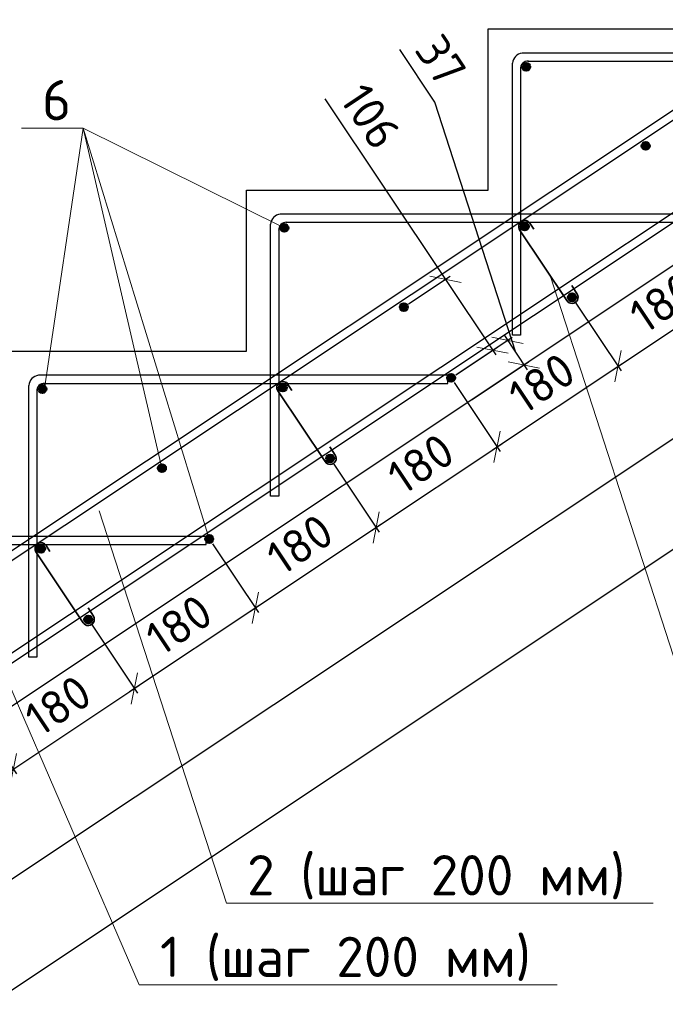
# Model space of a CAD drawing. Header units: millimetres. Extents: x 125896 to 2572636, y -120305 to 130347.
# Tile 237 of 256: x 387349 to 391353, y 27047 to 33158. Entities that reach past the tile are written whole.
import ezdxf

# ---------------------------------------------------------------- set-up
doc = ezdxf.new("R2010")
doc.units = ezdxf.units.MM
doc.linetypes.add('CENTER', pattern=[2, 1.25, -0.25, 0.25, -0.25])
for name, color, linetype, lineweight in [('Арматура', 152, 'Continuous', 40), ('ОСИ', 7, 'CENTER', 15), ('Основная 0.35', 200, 'Continuous', 35), ('Столовая Двери и окна', 7, 'Continuous', 15), ('ТЕКСТ', 7, 'Continuous', 15)]:
    doc.layers.add(name, color=color, linetype=linetype, lineweight=lineweight)
doc.layers.add('Столовая - обозначения', color=7, linetype='Continuous')
doc.styles.add('GOST-2.304_Type-B', font='GOST Common.ttf')
doc.styles.get("Standard").update_dxf_attribs({"font": 'isocpeur.ttf'})
doc.styles.add('ГОСТ', font='isocpeur.ttf')
doc.dimstyles.new('Осевые', dxfattribs={"dimscale": 0.7, "dimtxt": 450, "dimasz": 400, "dimexe": 100, "dimexo": 100, "dimgap": 100, "dimtad": 1, "dimdec": 0, "dimzin": 0, "dimdsep": 46, "dimtxsty": 'Standard', "dimblk": 'OBLIQUE', "dimcen": 9, "dimdle": 100, "dimazin": 0, "dimtm": 1e-09, "dimtfac": 1, "dimtdec": 0, "dimtofl": 0, "dimtmove": 0, "dimatfit": 3, "dimfxl": 1, "dimtolj": 1, "dimtzin": 0, "dimarcsym": 0})

# ---------------------------------------------------------------- blocks, each defined once
blk = doc.blocks.new('_OBLIQUE')
at = {"color": 0, "linetype": 'ByBlock'}
blk.add_line((-0.5, -0.5), (0.5, 0.5), dxfattribs=at)
blk = doc.blocks.new('*D705')
at = {"layer": 'Defpoints', "color": 0, "linetype": 'ByBlock', "lineweight": 20, "ltscale": 13, "transparency": 16777216}
for p in [(407272, 42482.6, -900), (407891.8, 41552.8), (385380.8, 27888.4, -900)]:
    blk.add_point(p, dxfattribs=at)
at = {"layer": 'ОСИ', "color": 0, "linetype": 'ByBlock', "lineweight": -2, "ltscale": 13, "transparency": 16777216}
for p, q in [((407291.4, 42453.4), (407911.3, 41523.7)), ((385971.5, 26939.2), (407921, 41572.2)), ((385400.2, 27859.3), (386020, 26929.5))]:
    blk.add_line(p, q, dxfattribs=at)
at = {"layer": 'ОСИ', "color": 0, "linetype": 'ByBlock', "lineweight": -2, "ltscale": 13, "transparency": 16777216, "xscale": 140, "yscale": 140, "zscale": 140}
for p, rotation in [((407891.8, 41552.8), 33.69006752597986), ((386000.6, 26958.6), 213.6900675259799)]:
    blk.add_blockref('_OBLIQUE', p, dxfattribs=dict(at, rotation=rotation))
at = {"layer": 'ОСИ', "color": 0, "linetype": 'ByBlock', "ltscale": 13, "transparency": 16777216, "insert": (396849.2, 34401.3), "char_height": 210, "attachment_point": 5, "rotation": 33.69007}
blk.add_mtext('\\A1;5262', dxfattribs=at)
blk = doc.blocks.new('*D706')
at = {"layer": 'Defpoints', "color": 0, "linetype": 'ByBlock', "lineweight": 20, "ltscale": 13, "transparency": 16777216}
for p in [(406959.5, 42909.3, -995.9), (408189.8, 41063.8), (384402.6, 27871.4, -995.9)]:
    blk.add_point(p, dxfattribs=at)
at = {"layer": 'ОСИ', "color": 0, "linetype": 'ByBlock', "lineweight": -2, "ltscale": 13, "transparency": 16777216}
for p, q in [((406978.9, 42880.1), (408209.2, 41034.7)), ((385603.8, 26006.5), (408218.9, 41083.2)), ((384422.1, 27842.2), (385652.4, 25996.8))]:
    blk.add_line(p, q, dxfattribs=at)
at = {"layer": 'ОСИ', "color": 0, "linetype": 'ByBlock', "lineweight": -2, "ltscale": 13, "transparency": 16777216, "xscale": 140, "yscale": 140, "zscale": 140}
for p, rotation in [((408189.8, 41063.8), 33.69006752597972), ((385633, 26025.9), 213.6900675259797)]:
    blk.add_blockref('_OBLIQUE', p, dxfattribs=dict(at, rotation=rotation))
at = {"layer": 'ОСИ', "color": 0, "linetype": 'ByBlock', "ltscale": 13, "transparency": 16777216, "insert": (396814.3, 33690.4), "char_height": 210, "attachment_point": 5, "rotation": 33.69007}
blk.add_mtext('\\A1;5422', dxfattribs=at)
blk = doc.blocks.new('*D708')
at = {"layer": 'Defpoints', "color": 0, "linetype": 'ByBlock', "lineweight": 20, "ltscale": 13, "transparency": 16777216}
for p in [(387774.1, 29435, 95.9), (388059.5, 29006.9), (387024.1, 28935, 95.9)]:
    blk.add_point(p, dxfattribs=at)
at = {"layer": 'ОСИ', "color": 0, "linetype": 'ByBlock', "lineweight": -2, "ltscale": 13, "transparency": 16777216}
for p, q in [((387793.6, 29405.9), (388078.9, 28977.8)), ((387280.4, 28487.5), (388088.6, 29026.3)), ((387043.6, 28905.9), (387328.9, 28477.8))]:
    blk.add_line(p, q, dxfattribs=at)
at = {"layer": 'ОСИ', "color": 0, "linetype": 'ByBlock', "lineweight": -2, "ltscale": 13, "transparency": 16777216, "xscale": 140, "yscale": 140, "zscale": 140}
for p, rotation in [((388059.5, 29006.9), 33.69006752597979), ((387309.5, 28506.9), 213.6900675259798)]:
    blk.add_blockref('_OBLIQUE', p, dxfattribs=dict(at, rotation=rotation))
at = {"layer": 'ОСИ', "color": 0, "linetype": 'ByBlock', "ltscale": 13, "transparency": 16777216, "insert": (387587.4, 28902.5), "char_height": 210, "attachment_point": 5, "rotation": 33.69007}
blk.add_mtext('\\A1;180', dxfattribs=at)
blk = doc.blocks.new('*D709')
at = {"layer": 'Defpoints', "color": 0, "linetype": 'ByBlock', "lineweight": 20, "ltscale": 13, "transparency": 16777216}
for p in [(388524.1, 29935, 95.9), (388809.5, 29506.9), (387774.1, 29435, 95.9)]:
    blk.add_point(p, dxfattribs=at)
at = {"layer": 'ОСИ', "color": 0, "linetype": 'ByBlock', "lineweight": -2, "ltscale": 13, "transparency": 16777216}
for p, q in [((388543.6, 29905.9), (388828.9, 29477.8)), ((388030.4, 28987.5), (388838.6, 29526.3)), ((387793.6, 29405.9), (388078.9, 28977.8))]:
    blk.add_line(p, q, dxfattribs=at)
at = {"layer": 'ОСИ', "color": 0, "linetype": 'ByBlock', "lineweight": -2, "ltscale": 13, "transparency": 16777216, "xscale": 140, "yscale": 140, "zscale": 140}
for p, rotation in [((388809.5, 29506.9), 33.69006752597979), ((388059.5, 29006.9), 213.6900675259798)]:
    blk.add_blockref('_OBLIQUE', p, dxfattribs=dict(at, rotation=rotation))
at = {"layer": 'ОСИ', "color": 0, "linetype": 'ByBlock', "ltscale": 13, "transparency": 16777216, "insert": (388337.4, 29402.5), "char_height": 210, "attachment_point": 5, "rotation": 33.69007}
blk.add_mtext('\\A1;180', dxfattribs=at)
blk = doc.blocks.new('*D655')
at = {"layer": 'Defpoints', "color": 0, "linetype": 'ByBlock', "lineweight": 20, "ltscale": 13, "transparency": 16777216}
for p in [(389274.1, 30435, 95.9), (389559.5, 30006.9), (388524.1, 29935, 95.9)]:
    blk.add_point(p, dxfattribs=at)
at = {"layer": 'ОСИ', "color": 0, "linetype": 'ByBlock', "lineweight": -2, "ltscale": 13, "transparency": 16777216}
for p, q in [((389293.6, 30405.9), (389578.9, 29977.8)), ((388780.4, 29487.5), (389588.6, 30026.3)), ((388543.6, 29905.9), (388828.9, 29477.8))]:
    blk.add_line(p, q, dxfattribs=at)
at = {"layer": 'ОСИ', "color": 0, "linetype": 'ByBlock', "lineweight": -2, "ltscale": 13, "transparency": 16777216, "xscale": 140, "yscale": 140, "zscale": 140}
for p, rotation in [((389559.5, 30006.9), 33.69006752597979), ((388809.5, 29506.9), 213.6900675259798)]:
    blk.add_blockref('_OBLIQUE', p, dxfattribs=dict(at, rotation=rotation))
at = {"layer": 'ОСИ', "color": 0, "linetype": 'ByBlock', "ltscale": 13, "transparency": 16777216, "insert": (389087.4, 29902.5), "char_height": 210, "attachment_point": 5, "rotation": 33.69007}
blk.add_mtext('\\A1;180', dxfattribs=at)
blk = doc.blocks.new('*D656')
at = {"layer": 'Defpoints', "color": 0, "linetype": 'ByBlock', "lineweight": 20, "ltscale": 13, "transparency": 16777216}
for p in [(390024.1, 30935, 95.9), (390309.5, 30506.9), (389274.1, 30435, 95.9)]:
    blk.add_point(p, dxfattribs=at)
at = {"layer": 'ОСИ', "color": 0, "linetype": 'ByBlock', "lineweight": -2, "ltscale": 13, "transparency": 16777216}
for p, q in [((390043.6, 30905.9), (390328.9, 30477.8)), ((389530.4, 29987.5), (390338.6, 30526.3)), ((389293.6, 30405.9), (389578.9, 29977.8))]:
    blk.add_line(p, q, dxfattribs=at)
at = {"layer": 'ОСИ', "color": 0, "linetype": 'ByBlock', "lineweight": -2, "ltscale": 13, "transparency": 16777216, "xscale": 140, "yscale": 140, "zscale": 140}
for p, rotation in [((390309.5, 30506.9), 33.69006752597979), ((389559.5, 30006.9), 213.6900675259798)]:
    blk.add_blockref('_OBLIQUE', p, dxfattribs=dict(at, rotation=rotation))
at = {"layer": 'ОСИ', "color": 0, "linetype": 'ByBlock', "ltscale": 13, "transparency": 16777216, "insert": (389837.4, 30402.5), "char_height": 210, "attachment_point": 5, "rotation": 33.69007}
blk.add_mtext('\\A1;180', dxfattribs=at)
blk = doc.blocks.new('*D657')
at = {"layer": 'Defpoints', "color": 0, "linetype": 'ByBlock', "lineweight": 20, "ltscale": 13, "transparency": 16777216}
for p in [(390774.1, 31435, 95.9), (391059.5, 31006.9), (390024.1, 30935, 95.9)]:
    blk.add_point(p, dxfattribs=at)
at = {"layer": 'ОСИ', "color": 0, "linetype": 'ByBlock', "lineweight": -2, "ltscale": 13, "transparency": 16777216}
for p, q in [((390793.6, 31405.9), (391078.9, 30977.8)), ((390280.4, 30487.5), (391088.6, 31026.3)), ((390043.6, 30905.9), (390328.9, 30477.8))]:
    blk.add_line(p, q, dxfattribs=at)
at = {"layer": 'ОСИ', "color": 0, "linetype": 'ByBlock', "lineweight": -2, "ltscale": 13, "transparency": 16777216, "xscale": 140, "yscale": 140, "zscale": 140}
for p, rotation in [((391059.5, 31006.9), 33.69006752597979), ((390309.5, 30506.9), 213.6900675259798)]:
    blk.add_blockref('_OBLIQUE', p, dxfattribs=dict(at, rotation=rotation))
at = {"layer": 'ОСИ', "color": 0, "linetype": 'ByBlock', "ltscale": 13, "transparency": 16777216, "insert": (390587.4, 30902.5), "char_height": 210, "attachment_point": 5, "rotation": 33.69007}
blk.add_mtext('\\A1;180', dxfattribs=at)
blk = doc.blocks.new('*D658')
at = {"layer": 'Defpoints', "color": 0, "linetype": 'ByBlock', "lineweight": 20, "ltscale": 13, "transparency": 16777216}
for p in [(391524.1, 31935, 95.9), (391809.5, 31506.9), (390774.1, 31435, 95.9)]:
    blk.add_point(p, dxfattribs=at)
at = {"layer": 'ОСИ', "color": 0, "linetype": 'ByBlock', "lineweight": -2, "ltscale": 13, "transparency": 16777216}
for p, q in [((391543.6, 31905.9), (391828.9, 31477.8)), ((391030.4, 30987.5), (391838.6, 31526.3)), ((390793.6, 31405.9), (391078.9, 30977.8))]:
    blk.add_line(p, q, dxfattribs=at)
at = {"layer": 'ОСИ', "color": 0, "linetype": 'ByBlock', "lineweight": -2, "ltscale": 13, "transparency": 16777216, "xscale": 140, "yscale": 140, "zscale": 140}
for p, rotation in [((391809.5, 31506.9), 33.69006752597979), ((391059.5, 31006.9), 213.6900675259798)]:
    blk.add_blockref('_OBLIQUE', p, dxfattribs=dict(at, rotation=rotation))
at = {"layer": 'ОСИ', "color": 0, "linetype": 'ByBlock', "ltscale": 13, "transparency": 16777216, "insert": (391337.4, 31402.5), "char_height": 210, "attachment_point": 5, "rotation": 33.69007}
blk.add_mtext('\\A1;180', dxfattribs=at)
blk = doc.blocks.new('*D680')
at = {"layer": 'Defpoints', "color": 0, "linetype": 'ByBlock', "lineweight": 20, "ltscale": 13, "transparency": 16777216}
for p in [(389731.1, 31374.6), (390281.9, 31106.8), (390024.1, 30935, 95.9)]:
    blk.add_point(p, dxfattribs=at)
at = {"layer": 'ОСИ', "color": 0, "linetype": 'ByBlock', "lineweight": -2, "ltscale": 13, "transparency": 16777216}
for p, q in [((389241.6, 32667.2), (389988.8, 31546.4)), ((389760.2, 31394), (390017.9, 31565.8)), ((389969.4, 31575.6), (390301.3, 31077.7)), ((390053.3, 30954.4), (390311, 31126.2))]:
    blk.add_line(p, q, dxfattribs=at)
at = {"layer": 'ОСИ', "color": 0, "linetype": 'ByBlock', "lineweight": -2, "ltscale": 13, "transparency": 16777216, "xscale": 140, "yscale": 140, "zscale": 140}
for p, rotation in [((389988.8, 31546.4), 123.6900675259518), ((390281.9, 31106.8), 303.6900675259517)]:
    blk.add_blockref('_OBLIQUE', p, dxfattribs=dict(at, rotation=rotation))
at = {"layer": 'ОСИ', "color": 0, "linetype": 'ByBlock', "ltscale": 13, "transparency": 16777216, "insert": (389525.1, 32557.5), "char_height": 210, "attachment_point": 5, "rotation": 303.69007}
blk.add_mtext('\\A1;106', dxfattribs=at)
blk = doc.blocks.new('*D681')
at = {"layer": 'Defpoints', "color": 0, "linetype": 'ByBlock', "lineweight": 20, "ltscale": 13, "transparency": 16777216}
for p in [(390476.2, 31015), (390024.1, 30935, 95.9), (390126.3, 30781.7)]:
    blk.add_point(p, dxfattribs=at)
at = {"layer": 'ОСИ', "color": 0, "linetype": 'ByBlock', "lineweight": -2, "ltscale": 13, "transparency": 16777216}
for p, q in [((389923.4, 32646.7), (389705.9, 32972.9)), ((390425.1, 31091.6), (389923.4, 32646.7)), ((390053.3, 30954.4), (390403.1, 31187.6)), ((390354.6, 31197.4), (390495.6, 30985.8)), ((390155.4, 30801.1), (390505.3, 31034.4))]:
    blk.add_line(p, q, dxfattribs=at)
at = {"layer": 'ОСИ', "color": 0, "linetype": 'ByBlock', "lineweight": -2, "ltscale": 13, "transparency": 16777216, "xscale": 140, "yscale": 140, "zscale": 140}
for p, rotation in [((390374, 31168.2), 123.6900675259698), ((390476.2, 31015), 303.6900675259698)]:
    blk.add_blockref('_OBLIQUE', p, dxfattribs=dict(at, rotation=rotation))
at = {"layer": 'ОСИ', "color": 0, "linetype": 'ByBlock', "ltscale": 13, "transparency": 16777216, "insert": (389960.3, 32906.9), "char_height": 210, "attachment_point": 5, "rotation": 303.69007}
blk.add_mtext('\\A1;37', dxfattribs=at)

msp = doc.modelspace()

# ---------------------------------------------------------------- hatches: boundary and pattern name
at = {"layer": 'Арматура'}
h = msp.add_hatch(color=256, dxfattribs=at)
edge = h.paths.add_edge_path()
edge.add_arc((390489.9, 32865.8), 25, 0, 360)
h = msp.add_hatch(color=256, dxfattribs=at)
edge = h.paths.add_edge_path()
edge.add_arc((391231.1, 32374.6), 25, 0, 360)
h = msp.add_hatch(color=256, dxfattribs=at)
edge = h.paths.add_edge_path()
edge.add_arc((388989.9, 31865.8), 25, 0, 360)
h = msp.add_hatch(color=256, dxfattribs=at)
edge = h.paths.add_edge_path()
edge.add_arc((390481.1, 31874.6), 25, 0, 360)
h = msp.add_hatch(color=256, dxfattribs=at)
edge = h.paths.add_edge_path()
edge.add_arc((390774.1, 31435), 25, 0, 360)
h = msp.add_hatch(color=256, dxfattribs=at)
edge = h.paths.add_edge_path()
edge.add_arc((389731.1, 31374.6), 25, 0, 360)
h = msp.add_hatch(color=256, dxfattribs=at)
edge = h.paths.add_edge_path()
edge.add_arc((390024.1, 30935), 25, 0, 360)
h = msp.add_hatch(color=256, dxfattribs=at)
edge = h.paths.add_edge_path()
edge.add_arc((387489.9, 30865.8), 25, 0, 360)
h = msp.add_hatch(color=256, dxfattribs=at)
edge = h.paths.add_edge_path()
edge.add_arc((388981.1, 30874.6), 25, 0, 360)
h = msp.add_hatch(color=256, dxfattribs=at)
edge = h.paths.add_edge_path()
edge.add_arc((389274.1, 30435), 25, 0, 360)
h = msp.add_hatch(color=256, dxfattribs=at)
edge = h.paths.add_edge_path()
edge.add_arc((388231.1, 30374.6), 25, 0, 360)
h = msp.add_hatch(color=256, dxfattribs=at)
edge = h.paths.add_edge_path()
edge.add_arc((388524.1, 29935), 25, 0, 360)
h = msp.add_hatch(color=256, dxfattribs=at)
edge = h.paths.add_edge_path()
edge.add_arc((387481.1, 29874.6), 25, 0, 360)
h = msp.add_hatch(color=256, dxfattribs=at)
edge = h.paths.add_edge_path()
edge.add_arc((387774.1, 29435), 25, 0, 360)

# ---------------------------------------------------------------- linework, layer by layer
for centre in [(390489.9, 32865.8), (391231.1, 32374.6), (388989.9, 31865.8), (390481.1, 31874.6), (390774.1, 31435, 95.9), (389731.1, 31374.6), (390024.1, 30935, 95.9), (387489.9, 30865.8), (388981.1, 30874.6), (389274.1, 30435, 95.9), (388231.1, 30374.6), (388524.1, 29935, 95.9), (387481.1, 29874.6), (387774.1, 29435, 95.9)]:
    msp.add_circle(centre, 25, dxfattribs=at)
at = {"layer": 'Основная 0.35'}
for p, q in [((390742.5, 31414.9, 95.9), (390449.4, 31854.5)), ((390512.7, 31894.7), (390536.5, 31857.2)), ((390805.8, 31455.1, 95.9), (390772.5, 31507.5, 95.9)), ((389012.7, 30894.7), (389036.5, 30857.2)), ((389242.5, 30414.9, 95.9), (388949.4, 30854.5)), ((389305.8, 30455.1, 95.9), (389272.5, 30507.5, 95.9)), ((387512.7, 29894.7), (387536.5, 29857.2)), ((387742.5, 29414.9, 95.9), (387449.4, 29854.5)), ((387805.8, 29455.1, 95.9), (387772.5, 29507.5, 95.9))]:
    msp.add_line(p, q, dxfattribs=at)
for centre, start, end in [((390481.1, 31874.6), 32.40892, 212.40892), ((390774.1, 31435, 95.9), 212.40892, 32.40892), ((388981.1, 30874.6), 32.40892, 212.40892), ((389274.1, 30435, 95.9), 212.40892, 32.40892), ((387481.1, 29874.6), 32.40892, 212.40892), ((387774.1, 29435, 95.9), 212.40892, 32.40892)]:
    msp.add_arc(centre, 37.5, start, end, dxfattribs=at)
at = {"layer": 'Столовая Двери и окна', "color": 18, "lineweight": 30, "true_color": 0x000000}
msp.add_line((407104.9, 42100.8, -1170), (385504.9, 27700.8, -900), dxfattribs=at)
at = {"layer": 'Столовая Двери и окна', "color": 18, "lineweight": 20, "true_color": 0x000000}
for p, q in [((387359.1, 32485.2), (387742.8, 32485.2)), ((387501, 30854.6), (387742.8, 32485.2)), ((388989.9, 31865.8), (387742.8, 32485.2)), ((388231.1, 30374.6), (387742.8, 32485.2)), ((388524.1, 29935, 95.9), (387742.8, 32485.2)), ((390638.4, 31571, 61.8), (391427.1, 29136.7, 61.8)), ((387841.9, 30109), (388630.6, 27674.7)), ((387242.1, 29129.3, -900), (388090.7, 27168.1)), ((388630.6, 27674.7), (391278.1, 27674.7)), ((388090.7, 27168.1), (390681.6, 27168.1))]:
    msp.add_line(p, q, dxfattribs=at)
at = {"layer": 'Столовая Двери и окна', "color": 146, "lineweight": 30, "true_color": 0x105689}
for points, elevation in [([(406959.5, 42909.3), (406931.8, 42950.9), (384374.9, 27913), (384402.6, 27871.4)], -995.9), ([(407272, 42482.6), (407244.2, 42524.2), (385353, 27930), (385380.8, 27888.4)], -900)]:
    msp.add_lwpolyline(points, close=True, dxfattribs=dict(at, elevation=elevation))
at = {"layer": 'Столовая Двери и окна', "color": 18, "lineweight": 30, "true_color": 0x000000}
msp.add_lwpolyline([(384254.9, 28100.8), (384254.9, 29100.8), (385754.9, 29100.8), (385754.9, 30100.8), (387254.9, 30100.8), (387254.9, 31100.8), (388754.9, 31100.8), (388754.9, 32100.8), (390254.9, 32100.8), (390254.9, 33100.8), (391754.9, 33100.8), (391754.9, 34100.8), (393254.9, 34100.8), (393254.9, 35100.8), (394754.9, 35100.8), (394754.9, 36100.8), (396254.9, 36100.8), (396254.9, 37100.8), (397754.9, 37100.8), (397754.9, 38100.8), (399254.9, 38100.8), (399254.9, 39100.8), (400754.9, 39100.8)], dxfattribs=at)
at = {"layer": 'Столовая Двери и окна', "color": 146, "lineweight": 30, "true_color": 0x105689}
for points in [[(390499.4, 32900.8), (393004.9, 32900.8), (393004.9, 32950.8), (390465, 32950.8), (390465, 32950.8), (390465, 32950.8)], [(390454.9, 32858.8), (390454.9, 31200.8), (390404.9, 31200.8), (390404.9, 32888.4)], [(388999.4, 31900.8), (391504.9, 31900.8), (391504.9, 31950.8), (388965, 31950.8), (388965, 31950.8), (388965, 31950.8)], [(388954.9, 31858.8), (388954.9, 30200.8), (388904.9, 30200.8), (388904.9, 31888.4)], [(387499.4, 30900.8), (390004.9, 30900.8), (390004.9, 30950.8), (387465, 30950.8), (387465, 30950.8), (387465, 30950.8)], [(387454.9, 30858.8), (387454.9, 29200.8), (387404.9, 29200.8), (387404.9, 30888.4)], [(385999.4, 29900.8), (388504.9, 29900.8), (388504.9, 29950.8), (385965, 29950.8), (385965, 29950.8), (385965, 29950.8)]]:
    msp.add_lwpolyline(points, dxfattribs=at)
for centre, radius, start, end in [((390473.4, 32882.5), 68.8, 97.03929, 175.07833), ((390501, 32854.6), 46.3, 86.19482, 184.74031), ((388973.4, 31882.5), 68.8, 97.03929, 175.07833), ((389001, 31854.6), 46.3, 86.19482, 184.74031), ((387473.4, 30882.5), 68.8, 97.03929, 175.07833), ((387501, 30854.6), 46.3, 86.19482, 184.74031)]:
    msp.add_arc(centre, radius, start, end, dxfattribs=at)

# ---------------------------------------------------------------- texts
at = {"insert": (226281.3, 54484), "char_height": 250, "attachment_point": 1, "style": 'ГОСТ'}
msp.add_mtext_dynamic_manual_height_columns('\\A1;\\pi9384.38;{\\H1.5152x;\\P\\pi1250;Общие указания\\P\\pi250;}1.^IРабочая документация разработана в соответствии с заданием на проектирование, требованиями действующих технических регламентов, стандартов, сводов правил и других документов, содержащих установленные требования.\\P2.^IРабочая документация выполнена в соответствии со следующими нормативными и техническими документами:\\P-^IСП 20.13330.2016 "Нагрузки и Воздействия";\\P-^IСП 63.13330.2012 "Бетонные и железобетонные конструкции. Основные положения";\\P-^IСП 22.13330.2016 "Основания зданий и сооружений";\\P-^IСП 45.13330.2012 "Земляные сооружения, основания и фундаменты".\\P3.   За относительную отметку 0,000 принята отметка чистого пола первого этажа.\\P4.^IПеречень видов работ, для которых необходимо составлять акты освидетельствования скрытых работ:\\P-^Iармирование конструкций;\\P-^Iосвидетельствование опалубки перед бетонированием;\\P-^Iвыполнение сварочных работ;\\P-^Iотбор контрольных проб бетона;\\P-^Iсоответствие законченных железобетонных конструкций проекту с отображением качества работ;\\P-^Iустройство монолитных конструкций, выполняемых в зимнее время;  \\P\\pi0;  -    устройство гидроизоляции;\\P\\pi250;-^Iуплотнение грунтов и обратную засыпку.\\PЗапрещается выполнение последующих работ при отсутствии актов освидетельствования предшествующих скрытых работ во всех случаях.\\P\\pi0;        5. Проект рассчитан на производство работ в период положительных температур. В случае выполнения работ при отрицательных температурах необходимо выполнять требования СНиП часть 3 по производству работ и ППР.\\P        6. При минимальной температуре воздуха до минус 15°С допускается: выдерживание бетона в конструкции методом термоса, при предварительном разогреве бетонной смеси, форсированный электроразогрев бетона в конструкции с повторным уплотнением.\\P\\pi250;При минимальной температуре воздуха до минус 25°С допускается: обогрев бетона в греющей опалубке с помощью низкотемпературных электронагревателей, электродный сквозной прогрев бетона, электрообогрев с помощью греющего провода.\\P\\pi0;7. При отрицательной температуре воздуха уплотнение грунта обратной засыпки в траншеях должно \\Pосуществляться до достижения коэффициента уплотнения 0,98. \\PВремя уплотнения грунта в зависимости от температуры воздуха: \\P\\pi250;-^Iпри t{\\H0.7x;\\So^ ;}-5, 90-120 минут; при t{\\H0.7x;\\So^ ;\\H1.42857x;-10, 60-90 минут; }при t{\\H0.7x;\\So^ ;\\H1.42857x;-20, 40-60 минут; }при t{\\H0.7x;\\So^ ;\\H1.42857x;-30, 20-30 минут;\\P\\pi0;Работы по выполнению насыпей и обратных засыпок при отрицательных температурах должны производить с учетом следующих требований:\\P\\pi250;-^Iподготовку поверхности (основания) насыпи и обратных засыпок следует выполнять с полным удалением снега, льда, промерзшего слоя слабого и пучинистого грунта на всю его глубину;\\P-^Iотсыпку в насыпь и обратные засыпки грунтов необходимо производить при их природной влажности и в талом состоянии с содержанием комьев мерзлого грунта, не превышающим требований, приведенных в приложении М СП 45.13330.2017. Свод правил. Земляные сооружения, основания и фундаменты., и, как правило, на не промерзшие ранее отсыпанные и уплотненные слои. В отдельных случаях при согласовании с автором проекта допускается грунты отсыпать на непучинистые грунты, промерзшие на глубину не более 15 см;\\P-^Iпри пониженной влажности отсыпанных грунтов для их уплотнения следует применять более тяжелое грунтоуплотняющее оборудование; \\P-^Iработы по отсыпке и уплотнению каждого слоя должны выполнять в течение одной рабочей смены; - при выполнении насыпей из глинистых грунтов при обильном снеговыпадении все работы должны быть прекращены; - перерывы в работах по выполнению насыпей и обратных засыпок допускаются только при условиях, что за время перерыва глубина промерзания ранее уплотненных пучинистых грунтов не превысит 15 см или на время перерыва ранее уплотненные грунты утепляются специальными средствами (например, маловлажным рыхлым грунтом, который в последующем удаляется); - все работы по отсыпке грунтов и их уплотнению выполняют с повышенной интенсивностью.}', width=20474.372, gutter_width=5800, heights=[24436.9], dxfattribs=at)
at = {"layer": 'Столовая - обозначения', "lineweight": 25}
for s, p in [('6', (387487.3, 32533.5)), ('2 (шаг 200 мм)', (388758.8, 27723)), ('1 (шаг 200 мм)', (388218.9, 27216.4))]:
    msp.add_text(s, height=250, dxfattribs=at).set_placement(p)
at = {"layer": 'ТЕКСТ', "ltscale": 100, "insert": (333656.9, 37680.9), "char_height": 250, "attachment_point": 1, "style": 'GOST-2.304_Type-B'}
msp.add_mtext_dynamic_manual_height_columns('\\pi750;Примечание\\P1 Обратную засыпку пазух выполнять непучинистым, ненабухающим грунтом без органических включений с проливкой водой слоями не более 20 см с уплотнением грунта до коэффициента уплотнения 0,95. Условия работ по выполнению обратной засыпки при отрицательных температурах смотреть в общих указаниях лист 1.\\P2 При производстве земляных работ не допускать ухудшения свойств грунтов и качества подготовленного основания вследствие замачивания, промерзания, размыва, повреждения механизмами и транспортом.\\P3 Поз. 9 и 11 установить на хим. анкер BIT 200 (EASY FIX DIT-200) или аналог. Анкеровка выполняется в теле стен, ступеней и в теле плиты по всей длине с шагом 200 мм. Отверстие диаметром 12 мм.\\P4 При изготовлении пространственных арматурных каркасов соединение стержней выполнять при помощи вязальной проволоки. \\P5 Поз. 7 установить в шахматном порядке.\\P6 Выполнить обмазочную гидроизоляцию внутренних поверхностей вертикальных Ж/Б конструкций, соприкасающихся с грунтом под лестничным маршем за 2 раза. Материал гидроизоляции - Битумно-резиновая мастика Технониколь AquaMast\\P7 Выполнить укладку рулонной гидроизоляции Техноэласт ЭПП под устройство лестничного марша.', width=17507.725, gutter_width=1250, heights=[0], dxfattribs=at)

# ---------------------------------------------------------------- dimensions: what is measured, and where the dimension line sits
at = {"layer": 'ОСИ', "linetype": 'ByBlock', "ltscale": 13}
for p1, p2, distance, picture, middle in [((384402.6, 27871.4, -995.9), (406959.5, 42909.3, -995.9), -2218, '*D706', (396814.3, 33690.4)), ((385380.8, 27888.4, -900), (407272, 42482.6, -900), -1117.5, '*D705', (396849.2, 34401.3)), ((390774.1, 31435, 95.9), (391524.1, 31935, 95.9), -514.5, '*D658', (391337.4, 31402.5)), ((390024.1, 30935, 95.9), (390774.1, 31435, 95.9), -514.5, '*D657', (390587.4, 30902.5)), ((389274.1, 30435, 95.9), (390024.1, 30935, 95.9), -514.5, '*D656', (389837.4, 30402.5)), ((388524.1, 29935, 95.9), (389274.1, 30435, 95.9), -514.5, '*D655', (389087.4, 29902.5)), ((387774.1, 29435, 95.9), (388524.1, 29935, 95.9), -514.5, '*D709', (388337.4, 29402.5)), ((387024.1, 28935, 95.9), (387774.1, 29435, 95.9), -514.5, '*D708', (387587.4, 28902.5))]:
    dim = msp.add_aligned_dim(p1=p1, p2=p2, distance=distance, dimstyle='Осевые', override={"dimtxt": 300, "dimasz": 200, "dimexe": 50, "dimexo": 50, "dimlfac": 0.2, "dimdle": 50, "dimtmove": 1}, dxfattribs=at)
    dim.commit()
    dim.dimension.update_dxf_attribs({"geometry": picture, "text_midpoint": middle})
for base, p1, p2, picture, middle in [((390476.2, 31015), (390024.1, 30935, 95.9), (390126.3, 30781.7), '*D681', (389884.5, 32705)), ((390281.9, 31106.8), (389731.1, 31374.6), (390024.1, 30935, 95.9), '*D680', (389235.9, 32364.7))]:
    dim = msp.add_linear_dim(base=base, p1=p1, p2=p2, angle=303.69007, dimstyle='Осевые', override={"dimtxt": 300, "dimasz": 200, "dimexe": 50, "dimexo": 50, "dimlfac": 0.2, "dimdle": 50, "dimtmove": 1}, dxfattribs=at)
    dim.commit()
    dim.dimension.update_dxf_attribs({"geometry": picture, "text_midpoint": middle, "dimtype": 161})

doc.saveas('drawing.dxf')
